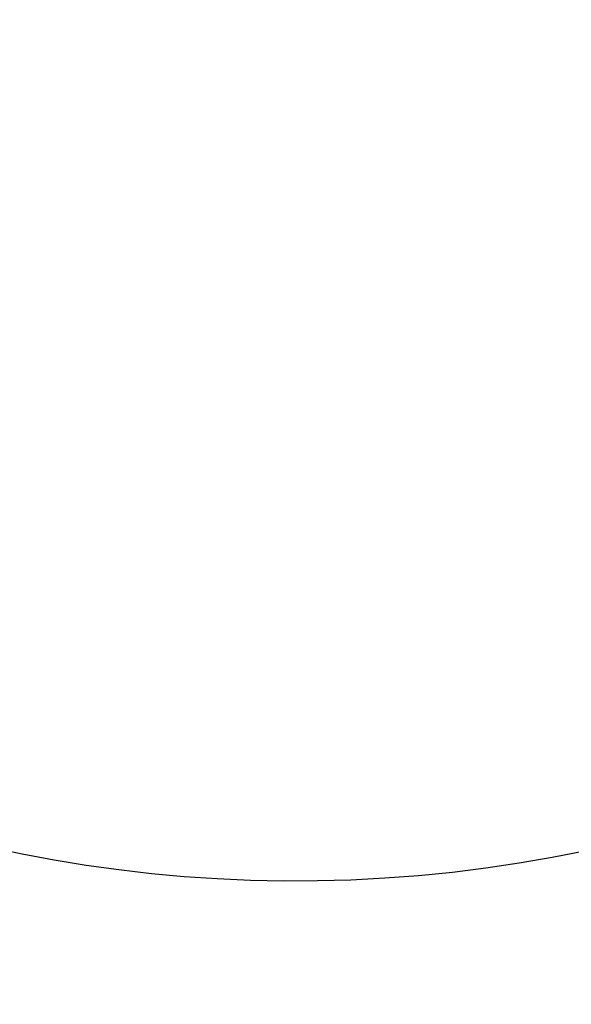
# Model space of a CAD drawing. Extents: x 0 to 16820, y 0 to 11880.
# Tile 4 of 78: x 7525 to 8056, y 5041 to 5988. Entities that reach past the tile are written whole.
import ezdxf

# ---------------------------------------------------------------- set-up
doc = ezdxf.new("R2010")
doc.units = 0
doc.header["$LTSCALE"] = 20
doc.layers.get('0').update_dxf_attribs({"linetype": 'CONTINUOUS'})
doc.styles.add('SLDTEXTSTYLE0', font='TXT', dxfattribs={"width": 0.605})
doc.dimstyles.new('SLDDIMSTYLE1', dxfattribs={"dimtxt": 100, "dimasz": 100, "dimexe": 0, "dimexo": 0.0625, "dimgap": 25, "dimtad": 1, "dimdec": 4, "dimlfac": 20, "dimzin": 12, "dimtxsty": 'SLDTEXTSTYLE0', "dimsah": 1, "dimcen": 0.09, "dimadec": 1, "dimazin": 3, "dimtfac": 1, "dimtofl": 0, "dimtmove": 0, "dimatfit": 3, "dimtolj": 1, "dimtzin": 12})

# ---------------------------------------------------------------- blocks, each defined once
blk = doc.blocks.new('_D_3')
at = {"color": 7, "linetype": 'CONTINUOUS'}
for p, q in [((7831.16, 6507.87), (11819.08, 6507.87)), ((4317.75, 5895.41), (3824.45, 5808.43))]:
    blk.add_line(p, q, dxfattribs=at)
blk.add_arc((7791.16, 6507.87), 3997.91, 190, 0, dxfattribs=at)
for points in [[(11789.08, 6507.87), (11772.83, 6408.07), (11802.82, 6407.69)], [(3853.99, 5813.64), (3857.85, 5712.6), (3887.32, 5718.17)]]:
    blk.add_solid(points, dxfattribs=at)
at = {"color": 7, "linetype": 'CONTINUOUS', "insert": (7986.83, 2641.21), "char_height": 100, "attachment_point": 1, "rotation": 5, "style": 'SLDTEXTSTYLE0'}
blk.add_mtext('170°', dxfattribs=at)

msp = doc.modelspace()

# ---------------------------------------------------------------- linework, layer by layer
at = {"color": 7, "linetype": 'CONTINUOUS'}
for radius in [3487, 1348]:
    msp.add_arc((7791.1647235, 6507.8716374), radius, 190, 170, dxfattribs=at)

# ---------------------------------------------------------------- dimensions: what is measured, and where the dimension line sits
dim = msp.add_angular_dim_2l(base=(8139.6056329, 2525.1738183), line1=((4357.1400888, 5902.3604418), (6463.6438724, 6273.7938939)), line2=((6833.3630896, 6507.8716374), (7791.1647235, 6507.8716374)), dimstyle='SLDDIMSTYLE1', dxfattribs=at)
dim.commit()
dim.dimension.update_dxf_attribs({"geometry": '_D_3', "text_midpoint": (8139.6056329, 2525.1738183), "dimtype": 162})

doc.saveas('drawing.dxf')
